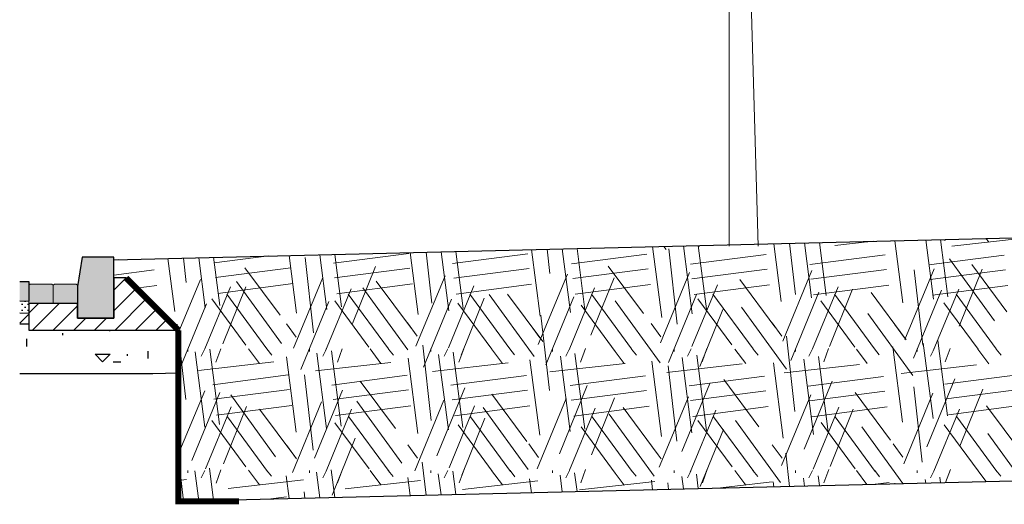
# Model space of a CAD drawing. Header units: metres. Extents: x 2.9 to 77.7, y -4.5 to 13.4.
# Tile 17 of 21: x 71.6 to 75.7, y 2 to 4. Entities that reach past the tile are written whole.
import ezdxf

# ---------------------------------------------------------------- set-up
doc = ezdxf.new("R2010")
doc.units = ezdxf.units.M
doc.linetypes.add('X-CA190022.004-UO-DET_v0.1$0$VW-1-3_STREEP', pattern=[4, 1, -3])
doc.layers.get('0').update_dxf_attribs({"lineweight": 25})
for name, color, linetype, lineweight in [('X-CA190022.004-UO-DET_v0.1$0$$0$N-XX-GR-BEPLANTING-A-200', 253, 'Continuous', 25), ('X-CA190022.004-UO-DET_v0.1$0$N-WE-AM-AS_PAD_VOETPAD-G', 7, 'Continuous', 18), ('X-CA190022.004-UO-DET_v0.1$0$N-WE-GR-TEELGROND-AD-50', 252, 'Continuous', 13), ('X-CA190022.004-UO-DET_v0.1$0$N-WE-GR-WORTELDOEK-G', 42, 'Continuous', 35), ('X-CA190022.004-UO-DET_v0.1$0$N-WE-GW-GROND_TEELAARDE-AD-20', 7, 'Continuous', 18), ('X-CA190022.004-UO-DET_v0.1$0$N-WE-VH-KANTOPSLUITING_TROTTOIRBAND-SD', 6, 'Continuous', 25), ('X-CA190022.004-UO-DET_v0.1$0$N-WE-VH-VERHARDING_BETONSTRAATSTEEN-A-20', 252, 'Continuous', 18), ('X-CA190022.004-UO-DET_v0.1$0$N-WE-VW-MARKERING_LANGS_STREEP_13_030-G', 7, 'X-CA190022.004-UO-DET_v0.1$0$VW-1-3_STREEP', 25), ('X-CA190022.004-UO-DET_v0.1$0$N-XX-VH-VERHARDING_TEGEL-GD', 252, 'Continuous', 18)]:
    doc.layers.add(name, color=color, linetype=linetype, lineweight=lineweight)
doc.layers.add('X-CA190022.004-UO-DET_v0.1$0$Maaiveld', color=74, linetype='Continuous')
doc.layers.add('X-CA190022.004-UO-DET_v0.1$0$N-WE-VH-VERHARDING_BETONSTRAATSTEEN-ROOD-A-200', color=7, linetype='Continuous', lineweight=18, true_color=0xc54949)

# ---------------------------------------------------------------- blocks, each defined once
blk = doc.blocks.new('X-CA190022.004-UO-DET_v0.1$0$boom')
at = {"color": 38, "ltscale": 10}
for points in [[(0, 0), (0, 1.858)], [(0.2654, 0), (0.177, 1.858)]]:
    blk.add_lwpolyline(points, dxfattribs=at)
blk = doc.blocks.new('X-CA190022.004-UO-DET_v0.1$0$KF')
at = {"layer": 'X-CA190022.004-UO-DET_v0.1$0$N-WE-VH-VERHARDING_BETONSTRAATSTEEN-A-20', "color": 7, "flags": 128}
blk.add_lwpolyline([(0.0052, -0.08), (0.0052, -0.005), (0, 0), (-0.0898, 0), (-0.0948, -0.005), (-0.0948, -0.08)], close=True, dxfattribs=at)
blk = doc.blocks.new('X-CA190022.004-UO-DET_v0.1$0$N-SVH-KANTOPSLUITING_TROTTOIRBAND_130 150X250-D')
blk.add_hatch(color=8).paths.add_polyline_path([(-0.15, -0.12), (-0.15, -0.25), (0, -0.25), (0, 0), (-0.13, 0)])
at = {"flags": 128}
blk.add_lwpolyline([(-0.15, -0.12), (-0.15, -0.25), (0, -0.25), (0, 0), (-0.13, 0)], close=True, dxfattribs=at)

msp = doc.modelspace()

# ---------------------------------------------------------------- hatches: boundary and pattern name
at = {"layer": 'X-CA190022.004-UO-DET_v0.1$0$$0$N-XX-GR-BEPLANTING-A-200'}
h = msp.add_hatch(dxfattribs=at)
h.set_pattern_fill('AGW-GROND_ZAND_CUNETZAND', color=256, scale=0.02, pattern_type=2)
h.set_pattern_definition([(0, (13.867134, 23.878118), (0.0125, 0.0125), [0, -0.025])])
h.paths.add_polyline_path([(71.62, 2.8789), (71.62, 2.8289), (71.6575, 2.828), (71.6575, 2.878)])
h = msp.add_hatch(dxfattribs=at)
h.set_pattern_fill('AVH-FUNDERING_02', color=256, scale=0.5, pattern_type=2)
h.set_pattern_definition([(0, (13.86713, 23.8781), (0.5, 0.5), [0.0625, -0.4375]), (90, (13.86713, 23.8781), (-0.5, 0.5), [0.0625, -0.4375]), (135, (13.92963, 23.87812), (-0.5, 3e-17), [0.0883884, -0.6187184]), (0, (13.92963, 24.15937), (0.5, 0.5), [0.0625, -0.4375]), (45, (13.9609, 24.12812), (0, 0.5), [0.044194, -0.6629126]), (135, (13.9609, 24.12812), (-0.5, 3e-17), [0.044194, -0.6629126]), (0, (14.11713, 24.28437), (0.5, 0.5), [0.0883884, -0.4116116]), (45, (14.11713, 24.28437), (0, 0.5), [0.0625, -0.6446068]), (135, (14.20552, 24.28437), (-0.5, 3e-17), [0.0625, -0.6446068]), (90, (14.2109, 24.0031), (-0.5, 0.5), [0.0625, -0.4375]), (45, (14.2109, 24.00312), (0, 0.5), [0.044194, -0.6629126]), (135, (14.24213, 24.03437), (-0.5, 3e-17), [0.044194, -0.6629126]), (0, (13.92963, 24.0031), (0.5, 0.5), [0.03125, -0.41875]), (0, (14.30463, 24.1281), (0.5, 0.5), [0.03125, -0.41875]), (90, (14.1484, 24.1906), (-0.5, 0.5), [0.03125, -0.41875]), (135, (14.2109, 23.90937), (-0.5, 3e-17), [0.044194, -0.6629126]), (135, (13.99213, 24.25312), (-0.5, 3e-17), [0.044194, -0.6629126]), (45, (14.1015, 24.04218), (0, 0.5), [0.044194, -0.6629126]), (90, (14.039, 23.9406), (-0.5, 0.5), [0.0078125, -0.4921875]), (90, (14.06245, 24.15156), (-0.5, 0.5), [0.0078125, -0.4921875]), (90, (14.2968, 24.2375), (-0.5, 0.5), [0.0078125, -0.4921875]), (90, (14.30463, 23.97187), (-0.5, 0.5), [0.0078125, -0.4921875])])
h.paths.add_polyline_path([(71.62, 2.8289), (71.62, 2.5788), (71.6394, 2.5784), (72.1676, 2.5782), (72.2725, 2.5808), (72.2725, 2.758), (72.2525, 2.758), (71.6575, 2.758), (71.6574, 2.828)])
at = {"layer": 'X-CA190022.004-UO-DET_v0.1$0$N-WE-GR-TEELGROND-AD-50'}
h = msp.add_hatch(dxfattribs=at)
h.set_pattern_fill('AGR-TEELGROND_01', color=256, scale=0.5, angle=90, pattern_type=2)
h.set_pattern_definition([(128.6598, (77.64901, 3.14824), (1.4999995, -2.0000001), [0.032016, -3.169547]), (126.87, (77.59901, 3.11324), (1, -1.5), [0.075, -2.425]), (70.0169, (77.41901, 3.118242), (-1.49999973, -4.00000033), [0.058523, -5.793826]), (63.435, (77.359, 3.14324), (-0.500001, -0.5), [0.03354, -1.084493]), (90, (77.304, 3.16324), (-0.5, 0.5), [0.01, -0.49]), (126.0274, (77.24901, 2.723242), (2.5000018, -3.49999867), [0.068007, -6.732728]), (97.3524, (77.43401, 2.863242), (-1.50000423, 11.499999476), [0.31257, -15.31593]), (97.3524, (77.37401, 2.853242), (-1.50000423, 11.499999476), [0.31257, -15.31593]), (96.4416, (77.309009, 2.8482425), (-2.999999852, 26.500000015), [0.3119695, -30.8849855]), (97.3524, (77.24901, 2.838242), (-1.50000423, 11.499999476), [0.31257, -15.31593]), (67.9887, (77.439009, 2.673242), (-8.500006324, -20.999997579), [0.253476, -25.094108]), (67.6199, (77.37401, 2.673242), (-2.49999637, -6.0000014), [0.275771, -8.916616]), (67.6713, (77.304009, 2.6732425), (8.000015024, 19.499994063), [0.302696, -29.9669255]), (67.5206, (77.24401, 2.688242), (3.499994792, 8.500002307), [0.313847, -15.378507]), (7.3524, (77.39901, 2.898242), (11.499999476, 1.50000423), [0.31257, -15.31593]), (7.3524, (77.38901, 2.963242), (11.499999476, 1.50000423), [0.31257, -15.31593]), (7.3524, (77.38401, 3.023242), (11.499999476, 1.50000423), [0.31257, -15.31593]), (6.4416, (77.374009, 3.0882425), (26.500000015, 2.999999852), [0.3119695, -30.8849855]), (126.6341, (77.709009, 2.778242), (12.999995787, -17.500003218), [0.243002, -24.0572035]), (125.9605, (77.699009, 2.6832425), (14.499994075, -20.000004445), [0.3150395, -31.1889285]), (126.2538, (77.62901, 2.673242), (3.99999643, -5.50000243), [0.279016, -9.021522]), (126.3844, (77.55401, 2.673242), (5.50000646, -7.49999528), [0.236009, -11.564415])])
h.paths.add_polyline_path([(77.7103, 2.1866), (77.7103, 3.1869), (72.0077, 3.048), (72.0075, 2.973), (72.0575, 2.973), (72.2725, 2.758), (72.2725, 2.0542)])
at = {"layer": 'X-CA190022.004-UO-DET_v0.1$0$N-WE-GW-GROND_TEELAARDE-AD-20'}
h = msp.add_hatch(dxfattribs=at)
h.set_pattern_fill('_USER', color=252, scale=0.06, angle=45, pattern_type=0)
h.set_pattern_definition([(45, (13.867134, 33.87812), (-0.042426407, 0.042426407), [])])
h.paths.add_polyline_path([(71.6575, 2.758), (72.2725, 2.758), (72.0575, 2.973), (72.0075, 2.973), (72.0075, 2.808), (71.8575, 2.808), (71.8575, 2.868), (71.7575, 2.868), (71.6575, 2.868)])
at = {"layer": 'X-CA190022.004-UO-DET_v0.1$0$N-WE-VH-VERHARDING_BETONSTRAATSTEEN-ROOD-A-200'}
h = msp.add_hatch(color=256, dxfattribs=at)
h.dxf.hatch_style = 1
h.paths.add_polyline_path([(71.62, 2.959), (71.62, 2.8789), (71.6325, 2.8786), (71.6325, 2.8785), (71.6575, 2.878), (71.6575, 2.943), (71.6575, 2.958)])
h = msp.add_hatch(color=256, dxfattribs=at)
h.dxf.hatch_style = 1
h.paths.add_polyline_path([(71.6575, 2.868), (71.6575, 2.943), (71.6627, 2.948), (71.7525, 2.948), (71.7575, 2.943), (71.7575, 2.868)])
h = msp.add_hatch(color=256, dxfattribs=at)
h.dxf.hatch_style = 1
h.paths.add_polyline_path([(71.7575, 2.868), (71.7575, 2.943), (71.7627, 2.948), (71.8525, 2.948), (71.8575, 2.943), (71.8575, 2.868)])

# ---------------------------------------------------------------- linework, layer by layer
msp.add_line((72.2725, 2.0542), (77.7103, 2.1866))
for points in [[(71.62, 2.959), (71.6575, 2.958)], [(71.6575, 2.958), (71.6575, 2.878)], [(71.62, 2.8789), (71.6575, 2.878)], [(71.62, 2.8289), (71.6575, 2.828)], [(72.2725, 2.758), (72.2725, 2.0542)], [(72.2725, 2.5808), (72.1676, 2.5782), (71.6394, 2.5784), (71.62, 2.5788)]]:
    msp.add_lwpolyline(points)
at = {"layer": 'X-CA190022.004-UO-DET_v0.1$0$Maaiveld'}
msp.add_line((72.0077, 3.048), (77.7103, 3.1869), dxfattribs=at)
at = {"layer": 'X-CA190022.004-UO-DET_v0.1$0$N-WE-GR-WORTELDOEK-G', "const_width": 0.025}
for points in [[(72.2725, 2.758), (72.0575, 2.973)], [(72.2725, 2.758), (72.2725, 2.0542), (72.5225, 2.0542)]]:
    msp.add_lwpolyline(points, dxfattribs=at)
at = {"layer": 'X-CA190022.004-UO-DET_v0.1$0$N-WE-VW-MARKERING_LANGS_STREEP_13_030-G'}
msp.add_lwpolyline([(71.6575, 2.758), (72.2725, 2.758), (72.0575, 2.973), (72.0075, 2.973), (72.0075, 2.808), (71.8575, 2.808), (71.8575, 2.868), (71.7575, 2.868), (71.6575, 2.868)], close=True, dxfattribs=at)

# ---------------------------------------------------------------- block references
at = {"layer": 'X-CA190022.004-UO-DET_v0.1$0$N-WE-AM-AS_PAD_VOETPAD-G', "xscale": -1, "rotation": 359.9999999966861}
for p in [(71.6627, 2.948), (71.7627, 2.948)]:
    msp.add_blockref('X-CA190022.004-UO-DET_v0.1$0$KF', p, dxfattribs=at)
at = {"layer": 'X-CA190022.004-UO-DET_v0.1$0$N-WE-VH-KANTOPSLUITING_TROTTOIRBAND-SD'}
msp.add_blockref('X-CA190022.004-UO-DET_v0.1$0$N-SVH-KANTOPSLUITING_TROTTOIRBAND_130 150X250-D', (72.0075, 3.058), dxfattribs=at)
at = {"layer": 'X-CA190022.004-UO-DET_v0.1$0$N-XX-VH-VERHARDING_TEGEL-GD', "xscale": 0.45, "yscale": 0.75, "zscale": 1.067640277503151}
msp.add_blockref('X-CA190022.004-UO-DET_v0.1$0$boom', (74.5381, 3.1041), dxfattribs=at)

doc.saveas('drawing.dxf')
